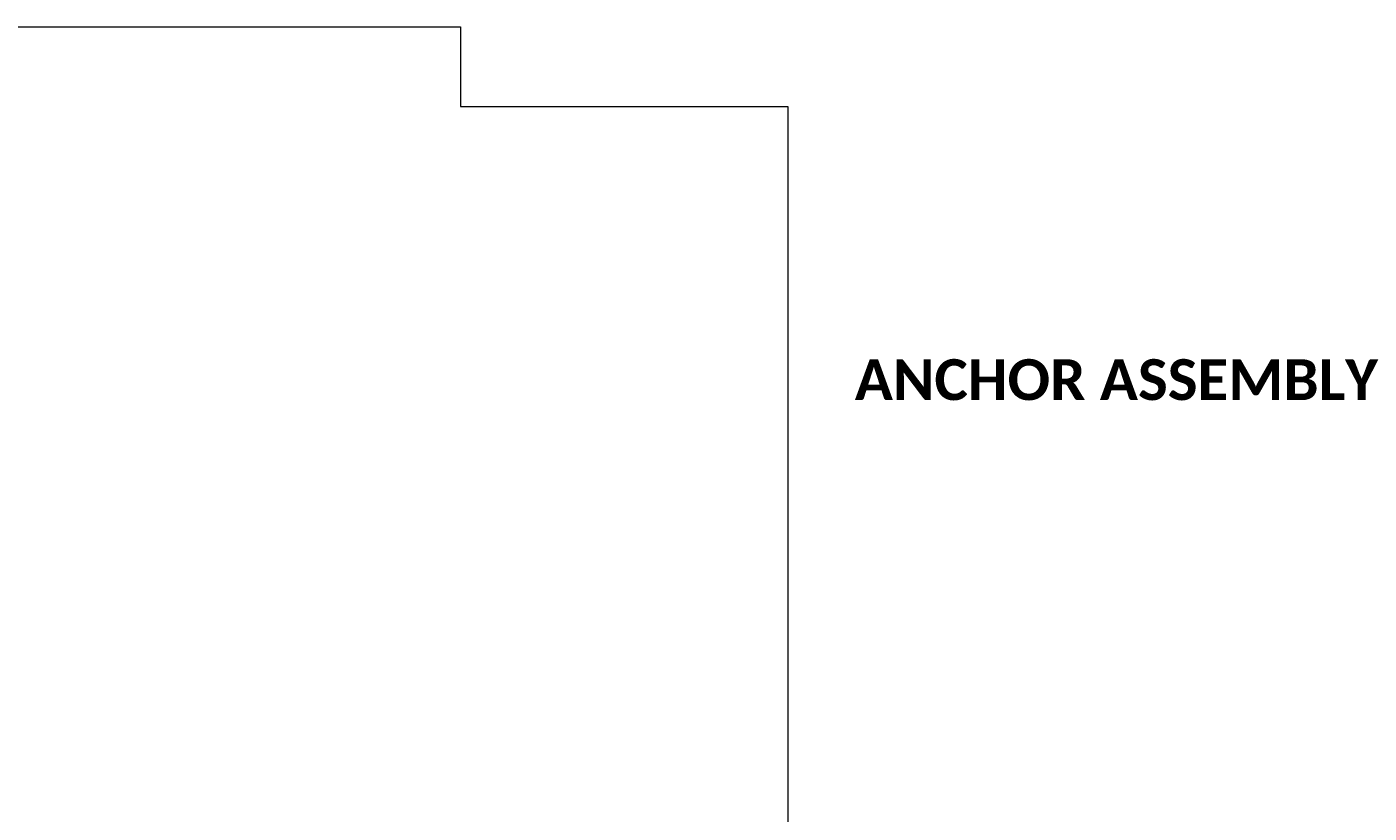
# Model space of a CAD drawing. Extents: x 0 to 1583, y 0 to 252.
# Tile 10 of 10: x 252 to 474, y 122 to 252. Entities that reach past the tile are written whole.
import ezdxf

# ---------------------------------------------------------------- set-up
doc = ezdxf.new("R2010")
doc.units = 0
doc.header["$MEASUREMENT"] = 0
doc.layers.add('B_ANNO_NOPLOT', color=47, linetype='Continuous', lineweight=18, plot=False)
doc.layers.add('B_ANNO_TEXT_TITLE', color=7, linetype='Continuous', lineweight=40)
doc.styles.add('Title', font='calibrib.ttf', dxfattribs={"height": 0.125})

# ---------------------------------------------------------------- blocks, each defined once
blk = doc.blocks.new('*U255')
at = {"layer": 'B_ANNO_NOPLOT', "flags": 128}
blk.add_lwpolyline([(0, 0), (0, 252), (323.9277, 252), (323.9277, 238.8552), (378, 238.8552), (378, 40.4996), (316.5708, 40.4996), (316.5708, 0)], close=True, dxfattribs=at)
at = {"layer": 'B_ANNO_TEXT_TITLE', "linetype": 'Continuous', "insert": (389.074, 197.1046), "char_height": 6.750027, "attachment_point": 1, "line_spacing_factor": 0.8, "style": 'Title'}
blk.add_mtext('ANCHOR ASSEMBLY', dxfattribs=at)

msp = doc.modelspace()

# ---------------------------------------------------------------- block references
msp.add_blockref('*U255', (0, 0))

doc.saveas('drawing.dxf')
